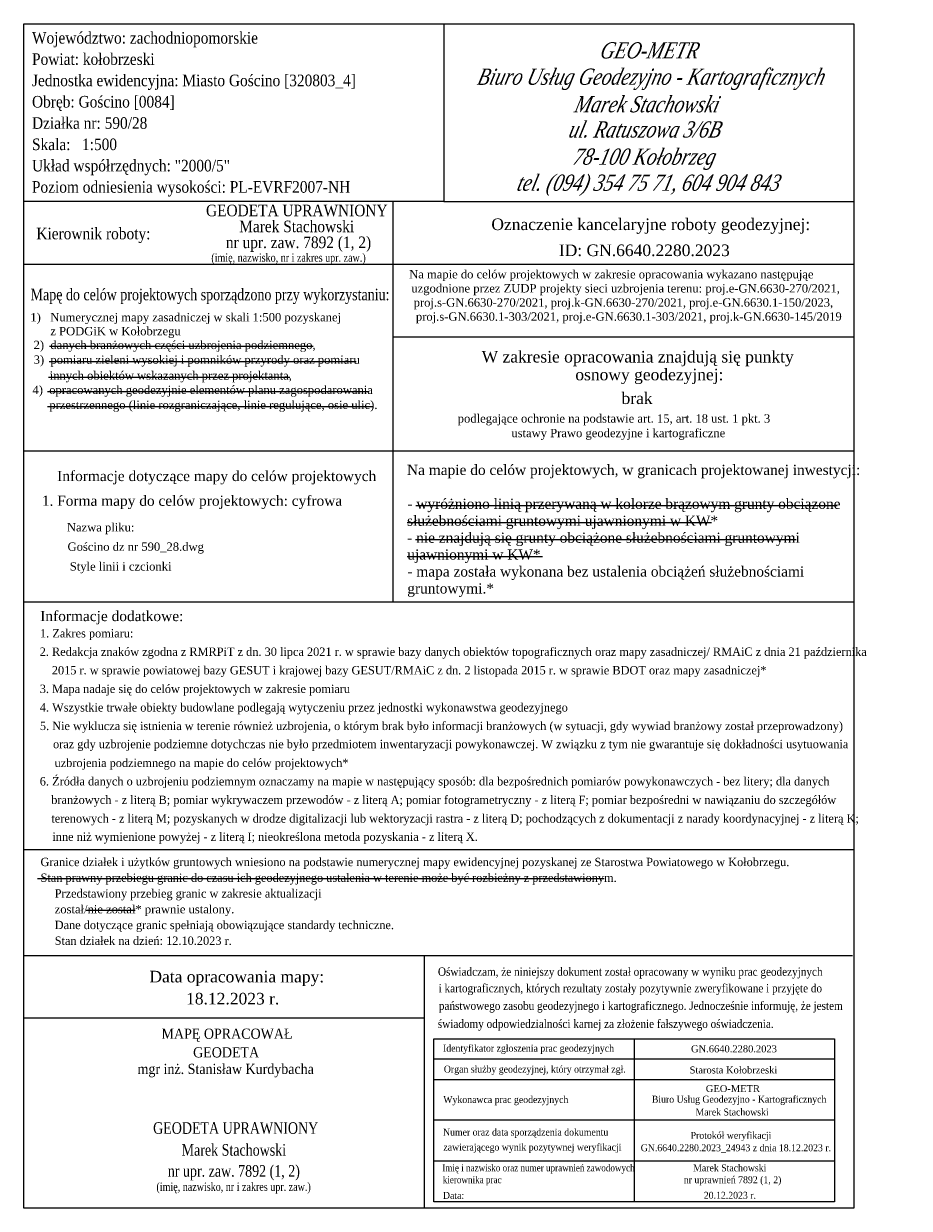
# Model space of a CAD drawing. Header units: metres. Extents: x 5542169 to 5542475, y 5991277 to 5991454.
# Tile 14 of 14: x 5542380 to 5542475, y 5991310 to 5991438. Entities that reach past the tile are written whole.
import ezdxf

# ---------------------------------------------------------------- set-up
doc = ezdxf.new("R2010")
doc.units = ezdxf.units.M
doc.header["$MEASUREMENT"] = 0
doc.layers.add('metryka', color=7, linetype='Continuous', lineweight=18)
doc.styles.add('Style-Times New Roman', font='times.ttf')
doc.styles.add('Style-Times New Roman I 0.26180', font='timesi.ttf', dxfattribs={"oblique": 15})

msp = doc.modelspace()

# ---------------------------------------------------------------- linework, layer by layer
at = {"layer": 'metryka', "color": 251, "linetype": 'Continuous'}
for p, q in [((5542425.05, 5991437.97), (5542425.05, 5991418.78)), ((5542425.05, 5991418.78), (5542379.69, 5991418.78)), ((5542419.56, 5991418.78), (5542419.56, 5991375.5)), ((5542425.05, 5991418.78), (5542469.34, 5991418.78)), ((5542469.34, 5991411.97), (5542379.69, 5991411.97)), ((5542469.34, 5991404.11), (5542419.56, 5991404.11)), ((5542379.69, 5991391.86), (5542469.34, 5991391.86)), ((5542469.34, 5991375.5), (5542379.69, 5991375.5)), ((5542469.34, 5991348.78), (5542379.69, 5991348.78)), ((5542379.69, 5991330.65), (5542422.93, 5991330.65)), ((5542445.62, 5991328.38), (5542445.62, 5991310.78)), ((5542467.25, 5991326.18), (5542424, 5991326.18)), ((5542424, 5991323.98), (5542467.25, 5991323.98)), ((5542467.25, 5991319.58), (5542424, 5991319.58)), ((5542467.25, 5991315.18), (5542424, 5991315.18))]:
    msp.add_line(p, q, dxfattribs=at)
at = {"layer": 'metryka', "color": 251, "linetype": 'Continuous', "lineweight": 18}
for p, q in [((5542382.49, 5991403.16), (5542410.97, 5991403.16)), ((5542382.45, 5991401.49), (5542415.6, 5991401.49)), ((5542382.37, 5991399.81), (5542408.43, 5991399.81)), ((5542382.27, 5991398.26), (5542416.99, 5991398.26)), ((5542382.27, 5991396.64), (5542417.4, 5991396.64)), ((5542422.05, 5991385.95), (5542467.54, 5991385.95)), ((5542421.12, 5991384.1), (5542453.98, 5991384.1)), ((5542422, 5991382.27), (5542463.13, 5991382.27)), ((5542421.11, 5991380.46), (5542435.72, 5991380.46)), ((5542381.17, 5991345.7), (5542442.38, 5991345.7)), ((5542386.45, 5991342.26), (5542391.73, 5991342.26))]:
    msp.add_line(p, q, dxfattribs=at)
at = {"layer": 'metryka', "color": 251, "linetype": 'Continuous', "flags": 128}
for points in [[(5542379.69, 5991437.97), (5542469.34, 5991437.97), (5542469.34, 5991310.08), (5542379.69, 5991310.08), (5542379.69, 5991437.97)], [(5542424, 5991328.38), (5542467.25, 5991328.38), (5542467.25, 5991310.78), (5542424, 5991310.78), (5542424, 5991328.38)]]:
    msp.add_lwpolyline(points, close=True, dxfattribs=at)
for points in [[(5542469.22, 5991337.35), (5542422.93, 5991337.35), (5542379.69, 5991337.35)], [(5542422.93, 5991337.35), (5542422.93, 5991330.65), (5542422.93, 5991310.09)]]:
    msp.add_lwpolyline(points, dxfattribs=at)

# ---------------------------------------------------------------- texts
at = {"layer": 'metryka', "color": 251, "linetype": 'Continuous', "lineweight": 25, "style": 'Style-Times New Roman'}
for s, height, width, p in [('Województwo: zachodniopomorskie', 1.25, 0.88, (5542380.59, 5991435.82)), ('Powiat: kołobrzeski', 1.25, 0.88, (5542380.59, 5991433.52)), ('Jednostka ewidencyjna: Miasto Gościno [320803_4]', 1.25, 0.88, (5542380.59, 5991431.22)), ('Obręb: Gościno [0084]', 1.25, 0.88, (5542380.59, 5991428.92)), ('Działka nr: 590/28', 1.25, 0.88, (5542380.59, 5991426.62)), ('Skala:   1:500', 1.25, 0.88, (5542380.59, 5991424.32)), ('Układ współrzędnych: "2000/5"', 1.25, 0.88, (5542380.59, 5991422.02)), ('Poziom odniesienia wysokości: PL-EVRF2007-NH', 1.25, 0.88, (5542380.58, 5991419.72)), ('GEODETA UPRAWNIONY', 1.25, 0.88, (5542399.38, 5991417.18)), ('Kierownik roboty:', 1.25, 0.88, (5542381.06, 5991414.69)), ('Marek Stachowski', 1.25, 0.88, (5542402.97, 5991415.46)), ('nr upr. zaw. 7892 (1, 2)', 1.25, 0.88, (5542401.53, 5991413.74)), ('Mapę do celów projektowych sporządzono przy wykorzystaniu:', 1.25, 0.8, (5542380.44, 5991408.11)), ('MAPĘ OPRACOWAŁ', 1.1, 0.909091, (5542394.58, 5991328.38)), ('GEODETA', 1.1, 0.909091, (5542397.99, 5991326.37)), ('mgr inż. Stanisław Kurdybacha', 1.1, 0.909091, (5542391.99, 5991324.58)), ('GEODETA UPRAWNIONY', 1.25, 0.8, (5542393.67, 5991318.12)), ('Marek Stachowski', 1.25, 0.8, (5542396.75, 5991315.76)), ('nr upr. zaw. 7892 (1, 2)', 1.25, 0.8, (5542395.26, 5991313.49))]:
    msp.add_text(s, height=height, dxfattribs=dict(at, width=width)).set_placement(p)
at = {"layer": 'metryka', "color": 251, "linetype": 'Continuous', "lineweight": 35, "style": 'Style-Times New Roman I 0.26180', "oblique": 15, "width": 0.8}
for s, p in [('GEO-METR', (5542441.84, 5991434.22)), ('Biuro Usług Geodezyjno - Kartograficznych', (5542428.58, 5991431.37)), ('Marek Stachowski', (5542439.07, 5991428.4)), ('ul. Ratuszowa 3/6B', (5542438.46, 5991425.68)), ('78-100 Kołobrzeg', (5542438.92, 5991422.74)), ('tel. (094) 354 75 71, 604 904 843', (5542432.87, 5991419.93))]:
    msp.add_text(s, height=1.75, dxfattribs=at).set_placement(p)
at = {"layer": 'metryka', "color": 251, "linetype": 'Continuous', "lineweight": 25, "style": 'Style-Times New Roman'}
for s, height, p in [('Oznaczenie kancelaryjne roboty geodezyjnej:', 1.25, (5542430.2, 5991415.69)), ('ID: GN.6640.2280.2023', 1.25, (5542437.49, 5991412.88)), ('Na mapie do celów projektowych, w granicach projektowanej inwestycji:', 1.1, (5542421.09, 5991389.25)), ('Informacje dotyczące mapy do celów projektowych', 1.1, (5542383.31, 5991388.59)), ('1. Forma mapy do celów projektowych: cyfrowa', 1.1, (5542381.65, 5991385.92)), ('Informacje dodatkowe:', 1.1, (5542381.48, 5991373.47)), ('Data opracowania mapy:', 1.25, (5542393.27, 5991334.47)), ('18.12.2023 r.', 1.25, (5542397.23, 5991332.09))]:
    msp.add_text(s, height=height, dxfattribs=at).set_placement(p)
at = {"layer": 'metryka', "color": 251, "linetype": 'Continuous', "lineweight": 18, "style": 'Style-Times New Roman'}
for s, width, p in [('(imię, nazwisko, nr i zakres upr. zaw.)', 0.8, (5542399.96, 5991412.27)), ('2015 r. w sprawie powiatowej bazy GESUT i krajowej bazy GESUT/RMAiC z dn. 2 listopada 2015 r. w sprawie BDOT oraz mapy zasadniczej*', 0.977778, (5542382.73, 5991367.72)), ('(imię, nazwisko, nr i zakres upr. zaw.)', 0.8, (5542394.03, 5991311.96))]:
    msp.add_text(s, height=0.9, dxfattribs=dict(at, width=width)).set_placement(p)
for s, height, p in [('Na mapie do celów projektowych w zakresie opracowania wykazano następująe', 0.9, (5542421.32, 5991410.47)), ('uzgodnione przez ZUDP projekty sieci uzbrojenia terenu: proj.e-GN.6630-270/2021,', 0.9, (5542421.56, 5991408.95)), ('proj.s-GN.6630-270/2021, proj.k-GN.6630-270/2021, proj.e-GN.6630.1-150/2023,', 0.9, (5542421.81, 5991407.42)), ('1)   Numerycznej mapy zasadniczej w skali 1:500 pozyskanej', 0.9, (5542380.41, 5991405.83)), ('proj.s-GN.6630.1-303/2021, proj.e-GN.6630.1-303/2021, proj.k-GN.6630-145/2019', 0.9, (5542422.05, 5991405.9)), ('z PODGiK w Kołobrzegu', 0.9, (5542382.57, 5991404.33)), ('2)  danych branżowych części uzbrojenia podziemnego,', 0.9, (5542380.76, 5991402.84)), ('3)  pomiaru zieleni wysokiej i pomników przyrody oraz pomiaru', 0.9, (5542380.77, 5991401.25)), ('W zakresie opracowania znajdują się punkty', 1.25, (5542429.15, 5991401.39)), ('innych obiektów wskazanych przez projektanta,', 0.9, (5542382.5, 5991399.54)), ('osnowy geodezyjnej:', 1.25, (5542439.27, 5991399.47)), ('4)  opracowanych geodezyjnie elementów planu zagospodarowania', 0.9, (5542380.64, 5991397.99)), ('brak', 1.25, (5542444.26, 5991396.91)), ('przestrzennego (linie rozgraniczające, linie regulujące, osie ulic).', 0.9, (5542382.46, 5991396.37)), ('podlegające ochronie na podstawie art. 15, art. 18 ust. 1 pkt. 3', 0.9, (5542426.57, 5991394.9)), ('ustawy Prawo geodezyjne i kartograficzne', 0.9, (5542432.36, 5991393.33)), ('- wyróżniono linią przerywaną w kolorze brązowym grunty obciązone', 1.1, (5542421.13, 5991385.59)), ('Nazwa pliku:', 0.9, (5542384.36, 5991383.15)), ('służebnościami gruntowymi ujawnionymi w KW*', 1.1, (5542421.1, 5991383.76)), ('- nie znajdują się grunty obciążone służebnościami gruntowymi', 1.1, (5542421.11, 5991381.93)), ('Gościno dz nr 590_28.dwg', 0.9, (5542384.43, 5991381.06)), ('ujawnionymi w KW*', 1.1, (5542421.12, 5991380.11)), ('Style linii i czcionki', 0.9, (5542384.67, 5991378.93)), ('- mapa została wykonana bez ustalenia obciążeń służebnościami', 1.1, (5542421.13, 5991378.28)), ('gruntowymi.*', 1.1, (5542421.12, 5991376.45))]:
    msp.add_text(s, height=height, dxfattribs=at).set_placement(p)
at = {"layer": 'metryka', "color": 251, "linetype": 'Continuous', "lineweight": 13, "style": 'Style-Times New Roman'}
for s, height, width, p in [('1. Zakres pomiaru:', 0.9, 0.977778, (5542381.46, 5991371.71)), ('2. Redakcja znaków zgodna z RMRPiT z dn. 30 lipca 2021 r. w sprawie bazy danych obiektów topograficznych oraz mapy zasadniczej/ RMAiC z dnia 21 października', 0.9, 0.977778, (5542381.42, 5991369.72)), ('3. Mapa nadaje się do celów projektowych w zakresie pomiaru', 0.9, 0.977778, (5542381.43, 5991365.71)), ('4. Wszystkie trwałe obiekty budowlane podlegają wytyczeniu przez jednostki wykonawstwa geodezyjnego', 0.9, 0.977778, (5542381.43, 5991363.71)), ('5. Nie wyklucza się istnienia w terenie również uzbrojenia, o którym brak było informacji branżowych (w sytuacji, gdy wywiad branżowy został przeprowadzony)', 0.9, 0.977778, (5542381.44, 5991361.71)), ('oraz gdy uzbrojenie podziemne dotychczas nie było przedmiotem inwentaryzacji powykonawczej. W związku z tym nie gwarantuje się dokładności usytuowania', 0.9, 0.977778, (5542382.86, 5991359.75)), ('uzbrojenia podziemnego na mapie do celów projektowych*', 0.9, 0.977778, (5542383.03, 5991357.72)), ('6. Źródła danych o uzbrojeniu podziemnym oznaczamy na mapie w następujący sposób: dla bezpośrednich pomiarów powykonawczych - bez litery; dla danych', 0.9, 0.977778, (5542381.43, 5991355.73)), ('branżowych - z literą B; pomiar wykrywaczem przewodów - z literą A; pomiar fotogrametryczny - z literą F; pomiar bezpośredni w nawiązaniu do szczegółów', 0.9, 0.977778, (5542382.67, 5991353.73)), ('terenowych - z literą M; pozyskanych w drodze digitalizacji lub wektoryzacji rastra - z literą D; pochodzących z dokumentacji z narady koordynacyjnej - z literą K;', 0.9, 0.977778, (5542382.68, 5991351.72)), ('inne niż wymienione powyżej - z literą I; nieokreślona metoda pozyskania - z literą X.', 0.9, 0.977778, (5542382.79, 5991349.75)), ('Granice działek i użytków gruntowych wniesiono na podstawie numerycznej mapy ewidencyjnej pozyskanej ze Starostwa Powiatowego w Kołobrzegu.', 0.9, 0.977778, (5542381.51, 5991347.02)), ('Stan prawny przebiegu granic do czasu ich geodezyjnego ustalenia w terenie może być rozbieżny z przedstawionym.', 0.9, 0.977778, (5542381.51, 5991345.32)), ('Przedstawiony przebieg granic w zakresie aktualizacji', 0.9, 0.977778, (5542383.04, 5991343.62)), ('Dane dotyczące granic spełniają obowiązujące standardy techniczne.', 0.9, 0.977778, (5542383.04, 5991340.22)), ('Stan działek na dzień: 12.10.2023 r.', 0.9, 0.977778, (5542383.04, 5991338.52)), ('Oświadczam, że niniejszy dokument został opracowany w wyniku prac geodezyjnych', 0.9, 0.888889, (5542424.43, 5991335.18)), ('i kartograficznych, których rezultaty zostały pozytywnie zweryfikowane i przyjęte do', 0.9, 0.888889, (5542424.51, 5991333.39)), ('państwowego zasobu geodezyjnego i kartograficznego. Jednocześnie informuję, że jestem', 0.9, 0.888889, (5542424.53, 5991331.5)), ('świadomy odpowiedzialności karnej za złożenie fałszywego oświadczenia.', 0.9, 0.888889, (5542424.42, 5991329.55)), ('Identyfikator zgłoszenia prac geodezyjnych', 0.75, 0.933333, (5542424.98, 5991326.99)), ('Organ służby geodezyjnej, który otrzymał zgł.', 0.75, 0.933333, (5542425.07, 5991324.73)), ('Wykonawca prac geodezyjnych', 0.75, 0.933333, (5542425.01, 5991321.45)), ('Biuro Usług Geodezyjno - Kartograficznych', 0.75, 0.933333, (5542447.53, 5991321.48)), ('Marek Stachowski', 0.75, 0.933333, (5542452.25, 5991320.1)), ('Numer oraz data sporządzenia dokumentu', 0.75, 0.933333, (5542424.98, 5991317.93)), ('Protokół weryfikacji', 0.75, 0.933333, (5542451.72, 5991317.58)), ('zawierającego wynik pozytywnej weryfikacji', 0.75, 0.933333, (5542425.02, 5991316.31)), ('GN.6640.2280.2023_24943 z dnia 18.12.2023 r.', 0.75, 0.933333, (5542446.33, 5991316.24)), ('Imię i nazwisko oraz numer uprawnień zawodowych', 0.75, 0.866667, (5542424.9, 5991314.07)), ('Marek Stachowski', 0.75, 0.933333, (5542452, 5991314.07)), ('kierownika prac', 0.75, 0.866667, (5542424.95, 5991312.79)), ('nr uprawnień 7892 (1, 2)', 0.75, 0.933333, (5542450.98, 5991312.79)), ('Data:', 0.75, 0.933333, (5542424.97, 5991311.1)), ('20.12.2023 r.', 0.75, 0.933333, (5542453.14, 5991311.11))]:
    msp.add_text(s, height=height, dxfattribs=dict(at, width=width)).set_placement(p)
for s, height, p in [('został/nie został* prawnie ustalony.', 0.9, (5542383.04, 5991341.92)), ('GN.6640.2280.2023', 0.75, (5542451.76, 5991326.92)), ('Starosta Kołobrzeski', 0.75, (5542451.61, 5991324.64)), ('GEO-METR', 0.75, (5542453.36, 5991322.63))]:
    msp.add_text(s, height=height, dxfattribs=at).set_placement(p)

doc.saveas('drawing.dxf')
